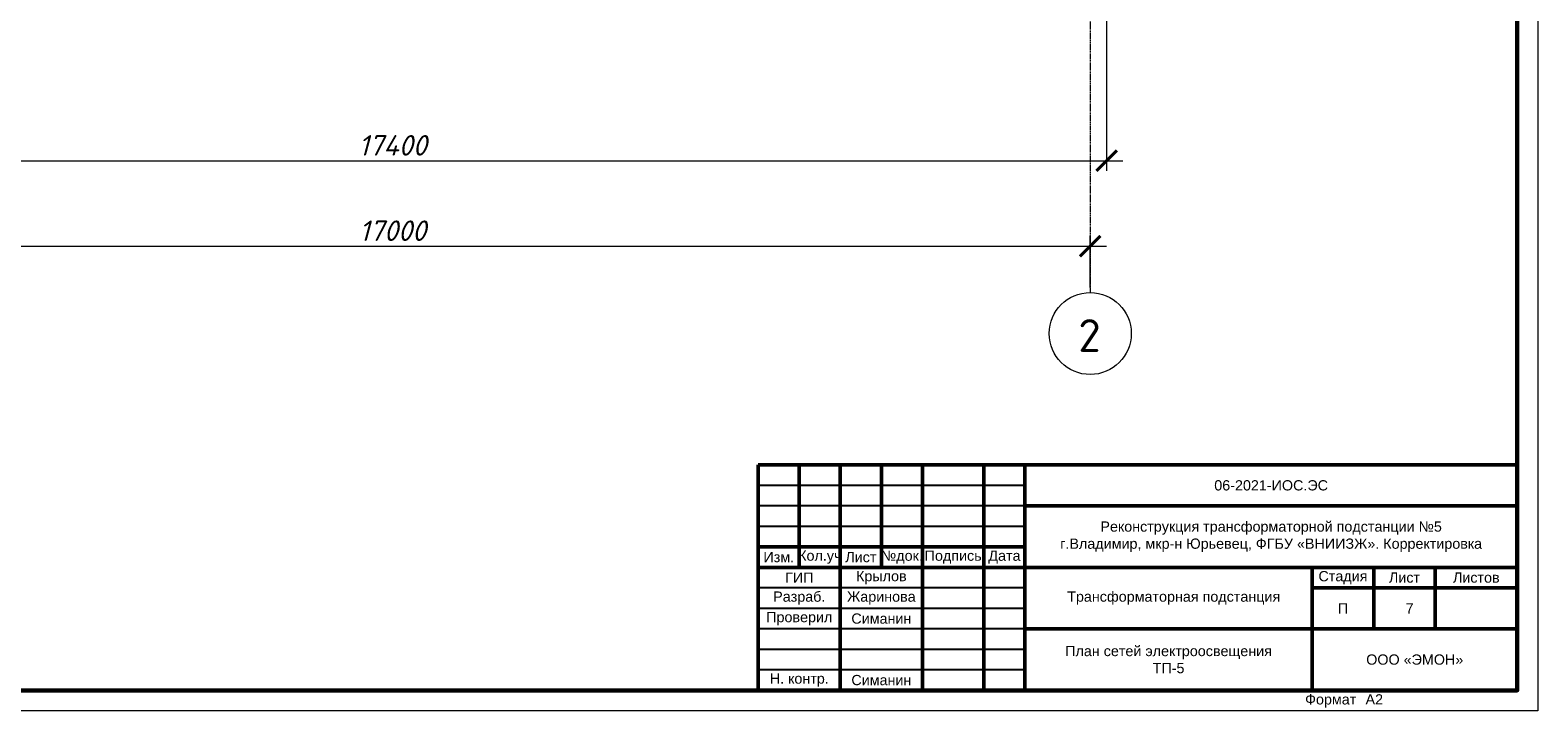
# Model space of a CAD drawing. Header units: millimetres. Extents: x 523209 to 536718, y -48289 to -47398.
# Tile 53 of 116: x 531089 to 531457, y -47992 to -47826. Entities that reach past the tile are written whole.
import ezdxf
from ezdxf.enums import TextEntityAlignment as Align

# ---------------------------------------------------------------- set-up
doc = ezdxf.new("R2010")
doc.units = ezdxf.units.MM
doc.linetypes.add('DASHED', pattern=[19.05, 12.7, -6.35])
doc.linetypes.add('GOST2.303 6', pattern=[12, 8, -1.5, 1, -1.5])
doc.layers.get('Defpoints').update_dxf_attribs({"color": 140})
for name, color, linetype, lineweight in [('LIN_Основная сплошная', 50, 'Continuous', 50), ('Lines_Ном._пера__100', 7, 'Continuous', 20), ('Text Blocks_Ном._пера__1', 7, 'Continuous', 30), ('ВК-линия контур', 132, 'Continuous', 15), ('ВК-линия толстая', 30, 'Continuous', 60), ('ВК-Текст', 1, 'Continuous', 30), ('осевая', 252, 'GOST2.303 6', 9), ('Размеры', 30, 'Continuous', 9)]:
    doc.layers.add(name, color=color, linetype=linetype, lineweight=lineweight)
doc.layers.add('Текст и рамки', color=7, linetype='Continuous')
doc.styles.add('GOST 2.304', font='CS_Gost2304.shx')
doc.styles.get("Standard").update_dxf_attribs({"font": 'arial.ttf'})
doc.styles.add('ОПС', font='arial.ttf')
doc.styles.add('СГЕНЕРИР_СТИЛЬ_1', font='times.ttf')
doc.styles.add('СГЕНЕРИР_СТИЛЬ_3', font='isocpeur.ttf', dxfattribs={"oblique": 15})
doc.dimstyles.new('SPDS100', dxfattribs={"dimscale": 100, "dimtxt": 2.5, "dimasz": 2.5, "dimexe": 1.25, "dimexo": 0.625, "dimtad": 1, "dimdec": 0, "dimrnd": 0.001, "dimtxsty": 'GOST 2.304', "dimblk": 'OBLIQUE', "dimcen": 2.5, "dimdle": 2, "dimclrd": 256, "dimclre": 256, "dimclrt": 256, "dimadec": 0, "dimazin": 2, "dimtfac": 0.75, "dimtdec": 0, "dimtmove": 1, "dimatfit": 3, "dimfxl": 1, "dimtolj": 1, "dimlwd": -1, "dimlwe": -1, "dimarcsym": 0})

# ---------------------------------------------------------------- blocks, each defined once
blk = doc.blocks.new('*U136')
at = {"layer": 'ВК-линия контур', "color": 0}
for p, q in [((0, 420), (0, 0)), ((0, 0), (-594, 0))]:
    blk.add_line(p, q, dxfattribs=at)
at = {"layer": 'ВК-линия толстая', "color": 0}
blk.add_lwpolyline([(-574, 5), (-574, 415), (-5, 415), (-5, 5)], close=True, dxfattribs=at)
at = {"layer": 'ВК-Текст', "color": 0}
blk.add_text('Формат ', height=2.5, dxfattribs=at).set_placement((-56.73, 1.56))
blk.add_attdef('ЛИСТ_АЛ', text='', height=2.5, dxfattribs=at).set_placement((-10, 411.5), align=Align.MIDDLE_CENTER)
at = {"layer": 'ВК-Текст', "color": 0, "ltscale": 0.5}
blk.add_attdef('ВЕРХНИЙ_ШИФР', text='', height=0.000005, rotation=180, dxfattribs=at).set_placement((-574, 401), align=Align.MIDDLE_CENTER)
at = {"layer": 'ВК-Текст', "color": 0, "flags": 12}
blk.add_attdef('ФОРМАТ_ЛИСТА', (-42, 1.56), '', height=2.5, dxfattribs=at)
blk = doc.blocks.new('_ArchTick')
at = {"color": 0, "linetype": 'ByBlock', "const_width": 0.15}
blk.add_lwpolyline([(-0.5, -0.5), (0.5, 0.5)], dxfattribs=at)
blk = doc.blocks.new('*D236')
at = {"layer": 'Defpoints', "color": 0, "transparency": 16777216}
for p in [(22091, 1567), (5091, 1000), (22091, 1000)]:
    blk.add_point(p, dxfattribs=at)
at = {"layer": 'Размеры', "linetype": 'Continuous', "transparency": 16777216}
for p, q in [((5091, 1062), (5091, 1692)), ((22091, 1062), (22091, 1692)), ((4891, 1567), (22291, 1567))]:
    blk.add_line(p, q, dxfattribs=at)
at = {"layer": 'Размеры', "transparency": 16777216, "xscale": 250, "yscale": 250, "zscale": 250, "rotation": 180}
blk.add_blockref('_ArchTick', (5091, 1567), dxfattribs=at)
at = {"layer": 'Размеры', "transparency": 16777216, "xscale": 250, "yscale": 250, "zscale": 250}
blk.add_blockref('_ArchTick', (22091, 1567), dxfattribs=at)
at = {"layer": 'Размеры', "transparency": 16777216, "insert": (13591, 1754), "char_height": 250, "attachment_point": 5, "style": 'СГЕНЕРИР_СТИЛЬ_3'}
blk.add_mtext('\\A1;17000', dxfattribs=at)
blk = doc.blocks.new('*D259')
at = {"layer": 'Defpoints', "color": 0, "transparency": 16777216}
for p in [(4891, 4410), (22291, 4410), (22291, 2608)]:
    blk.add_point(p, dxfattribs=at)
at = {"layer": 'Размеры', "linetype": 'Continuous', "transparency": 16777216}
for p, q in [((4891, 4348), (4891, 2483)), ((22291, 4348), (22291, 2483)), ((4691, 2608), (22491, 2608))]:
    blk.add_line(p, q, dxfattribs=at)
at = {"layer": 'Размеры', "transparency": 16777216, "xscale": 250, "yscale": 250, "zscale": 250, "rotation": 180}
blk.add_blockref('_ArchTick', (4891, 2608), dxfattribs=at)
at = {"layer": 'Размеры', "transparency": 16777216, "xscale": 250, "yscale": 250, "zscale": 250}
blk.add_blockref('_ArchTick', (22291, 2608), dxfattribs=at)
at = {"layer": 'Размеры', "transparency": 16777216, "insert": (13591, 2795), "char_height": 250, "attachment_point": 5, "style": 'СГЕНЕРИР_СТИЛЬ_3'}
blk.add_mtext('\\A1;17400', dxfattribs=at)
blk = doc.blocks.new('A$C6B5953C9')
at = {"layer": 'Lines_Ном._пера__100', "linetype": 'Continuous'}
blk.add_circle((22091.4, 500), 500, dxfattribs=at)
at = {"layer": 'осевая', "ltscale": 0.5}
blk.add_lwpolyline([(22091.4, 15039), (22091.4, 1000)], dxfattribs=at)
at = {"layer": 'Text Blocks_Ном._пера__1', "style": 'СГЕНЕРИР_СТИЛЬ_3'}
blk.add_text('2', height=400, dxfattribs=at).set_placement((21946.4, 275.1))
at = {"layer": 'Размеры'}
for base, p1, p2, picture, middle in [((22291.4, 2608), (4891.4, 4410.2), (22291.4, 4410.2), '*D259', (13591.4, 2795.5)), ((22091.4, 1566.8), (5091.4, 1000), (22091.4, 1000), '*D236', (13591.4, 1754.3))]:
    dim = blk.add_linear_dim(base=base, p1=p1, p2=p2, dimstyle='SPDS100', override={"dimtxsty": 'СГЕНЕРИР_СТИЛЬ_3', "dimblk1": 'ArchTick', "dimblk2": 'ArchTick', "dimsah": 1}, dxfattribs=at)
    dim.commit()
    dim.dimension.update_dxf_attribs({"geometry": picture, "text_midpoint": middle})

msp = doc.modelspace()

# ---------------------------------------------------------------- linework, layer by layer
for p, q in [((531331.63387, -47936.68774), (531266.63387, -47936.68774)), ((531331.63387, -47941.68774), (531266.63387, -47941.68774)), ((531331.63387, -47946.68774), (531266.63387, -47946.68774)), ((531331.63387, -47961.68774), (531266.63387, -47961.68774)), ((531331.63387, -47966.68774), (531266.63387, -47966.68774)), ((531331.63387, -47971.68774), (531266.63387, -47971.68774)), ((531331.63387, -47976.68774), (531266.63387, -47976.68774)), ((531331.63387, -47981.68774), (531266.63387, -47981.68774))]:
    msp.add_line(p, q)
at = {"layer": 'LIN_Основная сплошная', "color": 7}
for p, q in [((531266.63387, -47986.68774), (531266.63387, -47931.68774)), ((531266.63387, -47931.68774), (531451.63387, -47931.68774)), ((531276.63387, -47931.68774), (531276.63387, -47956.68774)), ((531286.63387, -47931.68774), (531286.63387, -47986.68774)), ((531296.63387, -47931.68774), (531296.63387, -47956.68774)), ((531306.63387, -47931.68774), (531306.63387, -47986.68774)), ((531321.63387, -47931.68774), (531321.63387, -47986.68774)), ((531331.63387, -47931.68774), (531331.63387, -47986.68774)), ((531331.63387, -47941.68774), (531451.63387, -47941.68774)), ((531331.63387, -47951.68774), (531266.63387, -47951.68774)), ((531266.63387, -47956.68774), (531451.63387, -47956.68774)), ((531401.63387, -47986.68774), (531401.63387, -47956.68774)), ((531416.63387, -47956.68774), (531416.63387, -47971.68774)), ((531431.63387, -47956.68774), (531431.63387, -47971.68774)), ((531401.63387, -47961.68774), (531451.63387, -47961.68774)), ((531331.63387, -47971.68774), (531451.63387, -47971.68774))]:
    msp.add_line(p, q, dxfattribs=at)

# ---------------------------------------------------------------- block references
at = {"linetype": 'DASHED'}
ref = msp.add_blockref('*U136', (531456.63387, -47991.68774), dxfattribs=at)
ref.add_attrib('ФОРМАТ_ЛИСТА', 'А2', (531414.63387, -47990.12948), dxfattribs={"layer": 'ВК-Текст', "color": 0, "height": 2.5, "flags": 12})
at = {"xscale": 0.02, "yscale": 0.02, "zscale": 0.02}
msp.add_blockref('A$C6B5953C9', (530905.70468, -47909.63692), dxfattribs=at)

# ---------------------------------------------------------------- texts
at = {"lineweight": 0, "char_height": 2.5, "attachment_point": 5, "style": 'СГЕНЕРИР_СТИЛЬ_1'}
for s, insert, width in [('{\\fArial|b0|i0|c204|p34;\\C7;06-2021-ИОС.ЭС}', (531391.63387, -47936.68774), 120), ('\\pl2.5;{\\fArial|b0|i0|c204|p34;Трансформаторная подстанция\\P}', (531366.63387, -47964.18774), 70), ('\\pl2.5;{\\fArial|b0|i0|c204|p34;7\\P}', (531424.13387, -47966.68774), 15)]:
    msp.add_mtext(s, dxfattribs=dict(at, insert=insert, width=width))
at = {"color": 1, "lineweight": 0, "insert": (531391.63387, -47949.18774), "char_height": 2.5, "width": 120, "attachment_point": 5, "style": 'ОПС'}
msp.add_mtext('{\\C0;Реконструкция трансформаторной подстанции №5\\Pг.Владимир, мкр-н Юрьевец, ФГБУ «ВНИИЗЖ». Корректировка}', dxfattribs=at)
at = {"linetype": 'DASHED', "lineweight": 0, "insert": (531366.63387, -47979.18774), "char_height": 2.5, "width": 70, "attachment_point": 5, "style": 'СГЕНЕРИР_СТИЛЬ_1'}
msp.add_mtext('{\\fArial|b0|i0|c204|p34;\\C7;План сетей электроосвещения \\PТП-5}', dxfattribs=at)
at = {"layer": 'Текст и рамки', "color": 7, "char_height": 2.5, "attachment_point": 5}
for s, insert, width in [('Изм.', (531271.63387, -47954.18774), 10), ('Кол.уч', (531281.63387, -47954.18774), 10), ('Лист', (531291.63387, -47954.18774), 10), ('№док.', (531301.63387, -47954.18774), 10), ('Подпись', (531314.13387, -47954.18774), 10), ('Дата', (531326.63387, -47954.18774), 10), ('ГИП', (531276.63387, -47959.18774), 20), ('Крылов', (531296.63387, -47959.18774), 20), ('Стадия', (531409.13387, -47959.18774), 15), ('Лист', (531424.13387, -47959.18774), 15), ('Листов', (531441.63387, -47959.18774), 20), ('Разраб.', (531276.63387, -47964.18774), 20), ('Жаринова', (531296.63387, -47964.18774), 20), ('Проверил', (531276.63387, -47969.18774), 20), ('Симанин', (531296.63387, -47969.18774), 20), ('П', (531409.13387, -47966.68774), 15), ('ООО «ЭМОН»', (531426.63387, -47979.18774), 50), ('Н. контр.', (531276.63387, -47984.18774), 20), ('Симанин', (531296.63387, -47984.18774), 20)]:
    msp.add_mtext(s, dxfattribs=dict(at, insert=insert, width=width))

doc.saveas('drawing.dxf')
